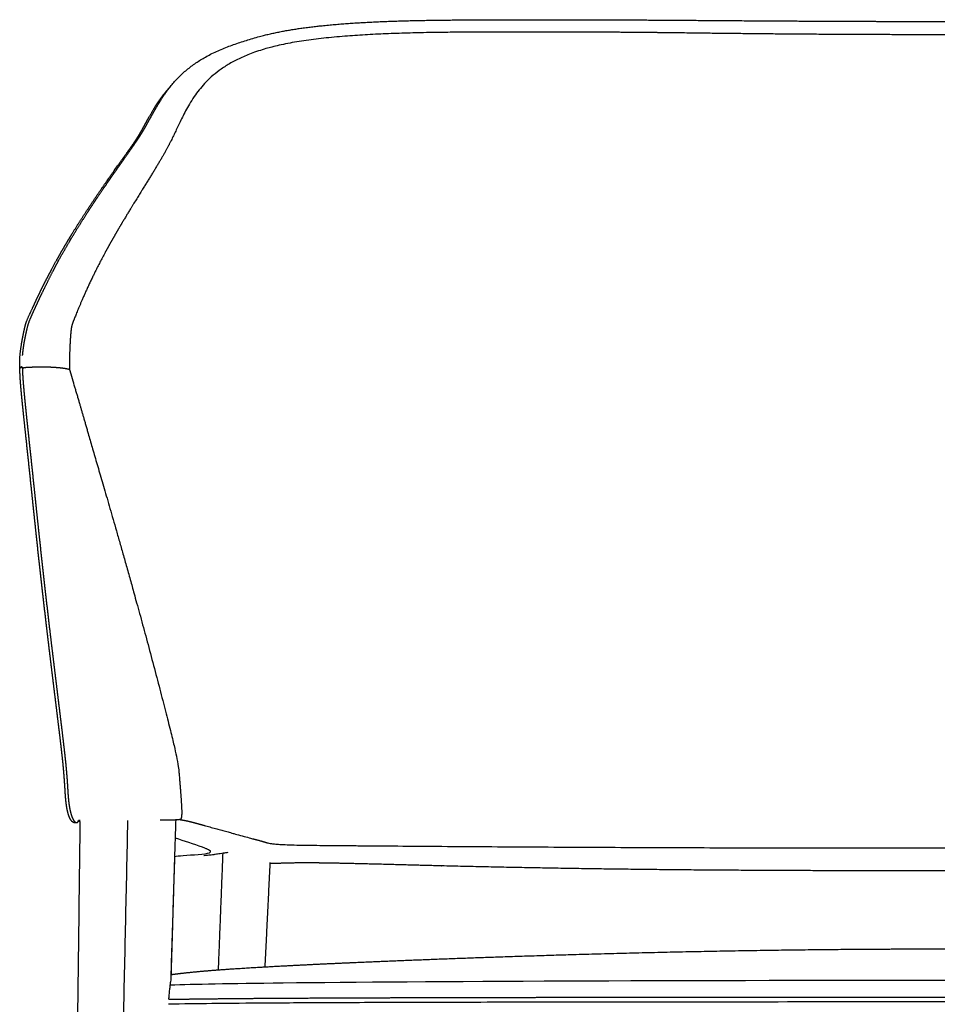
# Model space of a CAD drawing. Header units: millimetres. Extents: x -724 to 778, y 780 to 2678.
# Tile 7 of 8: x 204 to 491, y 2371 to 2678. Entities that reach past the tile are written whole.
import ezdxf

# ---------------------------------------------------------------- set-up
doc = ezdxf.new("R2010")
doc.units = ezdxf.units.MM
doc.header["$MEASUREMENT"] = 0
doc.layers.add('2DVýkres$viditelné$tečné', color=18, linetype='Continuous', true_color=0x000000)
doc.layers.add('2DVýkres$viditelné$čáry', color=18, linetype='Continuous', true_color=0x000000)

msp = doc.modelspace()

# ---------------------------------------------------------------- linework, layer by layer
at = {"layer": '2DVýkres$viditelné$tečné'}
for points, weights, knots in [([(762.28, 2569.2), (762.28, 2570.04), (762.28, 2570.88), (762.27, 2571.78), (762.25, 2572.74), (762.23, 2573.7), (762.2, 2574.66), (762.12, 2576.73), (762.02, 2578.56), (761.92, 2579.86), (761.72, 2582.47), (761.54, 2582.97), (760.99, 2584.4), (759.87, 2587.24), (757.2, 2593.77), (753.88, 2600.38), (747.26, 2613.62), (738.05, 2627.23), (733.05, 2635.92), (731.8, 2638.09), (730.81, 2639.96), (729.75, 2642.17), (728.69, 2644.38), (727.56, 2646.95), (725.84, 2650.13), (722.4, 2656.51), (716.61, 2665.39), (698.99, 2669.89), (681.36, 2674.39), (651.88, 2674.52), (626.6, 2674.54), (613.96, 2674.56), (602.37, 2674.54), (592.38, 2674.48), (582.4, 2674.42), (574.03, 2674.31), (566.23, 2674.21), (535.05, 2673.82), (513.06, 2673.72), (491.08, 2673.72), (469.09, 2673.72), (447.11, 2673.82), (415.92, 2674.21), (408.13, 2674.31), (399.75, 2674.42), (389.77, 2674.48), (379.79, 2674.54), (368.2, 2674.56), (355.55, 2674.54), (330.27, 2674.52), (300.8, 2674.39), (283.17, 2669.89), (265.54, 2665.39), (259.76, 2656.51), (256.32, 2650.13), (254.6, 2646.95), (253.46, 2644.38), (252.4, 2642.17), (251.34, 2639.96), (250.36, 2638.09), (249.11, 2635.92), (244.1, 2627.23), (234.9, 2613.62), (228.27, 2600.38), (224.96, 2593.77), (222.29, 2587.24), (221.17, 2584.4), (220.61, 2582.97), (220.44, 2582.47), (220.24, 2579.86), (220.14, 2578.56), (220.03, 2576.73), (219.96, 2574.65), (219.93, 2573.7), (219.9, 2572.74), (219.89, 2571.77), (219.88, 2570.88), (219.88, 2570.04), (219.87, 2569.2)], [1, 0.997773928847, 1.00265929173, 1.00508531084, 1.00504818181, 1.00504818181, 1.00508531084, 1.00009947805, 1.00009947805, 1.00009947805, 1.00009947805, 1.00009947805, 1.00009947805, 1.00009947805, 1.00009947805, 1.00009947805, 1.00009947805, 1.00009947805, 1.00009947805, 1.00009947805, 1.00009947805, 1.00009947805, 1.00009947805, 1.00009947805, 1.00009947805, 1.00009947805, 1.00009947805, 1.00009947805, 1.00009947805, 1.00009947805, 1.00009947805, 1.00009947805, 1.00009947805, 1.00009947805, 1.00009947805, 1.00009947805, 1.00009947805, 1.00009947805, 1.00009947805, 1.00009947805, 1.00009947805, 1.00009947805, 1.00009947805, 1.00009947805, 1.00009947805, 1.00009947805, 1.00009947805, 1.00009947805, 1.00009947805, 1.00009947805, 1.00009947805, 1.00009947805, 1.00009947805, 1.00009947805, 1.00009947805, 1.00009947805, 1.00009947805, 1.00009947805, 1.00009947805, 1.00009947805, 1.00009947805, 1.00009947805, 1.00009947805, 1.00009947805, 1.00009947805, 1.00009947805, 1.00009947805, 1.00009947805, 1.00009947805, 1.00009947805, 1.00009947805, 1.00009947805, 1.00511200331, 1.00507684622, 1.00507684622, 1.00511200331, 1.00267875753, 0.997775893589, 0.99999090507], [-1416.720918, -1416.720918, -1416.720918, -1416.720918, -1407.866412, -1407.866412, -1407.866412, -1404.985635, -1404.985635, -1404.985635, -1387.276623, -1387.276623, -1387.276623, -1351.8586, -1351.8586, -1351.8586, -1281.022554, -1281.022554, -1281.022554, -1139.350463, -1139.350463, -1139.350463, -1103.93244, -1103.93244, -1103.93244, -1068.514417, -1068.514417, -1068.514417, -997.678371, -997.678371, -997.678371, -926.842325, -926.842325, -926.842325, -891.424302, -891.424302, -891.424302, -856.006279, -856.006279, -856.006279, -714.334187, -714.334187, -714.334187, -572.662095, -572.662095, -572.662095, -537.244073, -537.244073, -537.244073, -501.82605, -501.82605, -501.82605, -430.990004, -430.990004, -430.990004, -360.153958, -360.153958, -360.153958, -324.735935, -324.735935, -324.735935, -289.317912, -289.317912, -289.317912, -147.64582, -147.64582, -147.64582, -76.809774, -76.809774, -76.809774, -41.391751, -41.391751, -41.391751, -23.68274, -23.68274, -23.68274, -20.801901, -20.801901, -20.801901, -11.947395, -11.947395, -11.947395, -11.947395]), ([(205.2, 2569.43), (205.28, 2569.61), (205.44, 2569.66), (205.66, 2569.71), (205.88, 2569.75), (206.16, 2569.79), (206.5, 2569.83), (207.17, 2569.89), (207.98, 2569.9), (208.69, 2569.91), (210.1, 2569.94), (211.14, 2569.99), (212.38, 2569.97), (213.62, 2569.95), (215.06, 2569.85), (216.3, 2569.75), (216.9, 2569.71), (217.49, 2569.64), (218.09, 2569.55), (218.69, 2569.47), (219.29, 2569.35), (219.87, 2569.2)], [0.999960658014, 0.999120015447, 1.00324106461, 1.00523295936, 1.00725348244, 1.00708320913, 1.00472213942, 1, 1, 1, 1, 1, 1, 1, 1, 1.01173962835, 1.01132890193, 1.01132890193, 1.01173962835, 1.00815497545, 0.999852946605, 0.996641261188], [-23.863994, -23.863994, -23.863994, -23.863994, -22.392324, -22.392324, -22.392324, -20.899502, -20.899502, -20.899502, -17.913859, -17.913859, -17.913859, -11.942573, -11.942573, -11.942573, -5.971286, -5.971286, -5.971286, -4.165199, -4.165199, -4.165199, -1.179556, -1.179556, -1.179556, -1.179556]), ([(205.2, 2569.8), (205.2, 2568.64), (205.26, 2567.43), (205.34, 2566.21), (205.38, 2565.6), (205.43, 2564.99), (205.48, 2564.37), (205.53, 2563.76), (205.59, 2563.15), (205.64, 2562.53), (205.75, 2561.29), (205.87, 2560.05), (206, 2558.81), (206.14, 2557.44), (206.28, 2556.07), (206.42, 2554.7), (206.68, 2552.24), (206.94, 2549.79), (207.21, 2547.34), (207.73, 2542.43), (208.25, 2537.53), (208.77, 2532.62), (209.03, 2530.17), (209.28, 2527.71), (209.54, 2525.26), (209.8, 2522.81), (210.06, 2520.35), (210.32, 2517.9), (210.84, 2512.98), (211.38, 2508.06), (211.93, 2503.14), (212.48, 2498.23), (213.05, 2493.32), (213.63, 2488.41), (213.92, 2485.96), (214.21, 2483.52), (214.51, 2481.07), (214.81, 2478.6), (215.11, 2476.14), (215.41, 2473.67), (215.71, 2471.21), (216.01, 2468.74), (216.31, 2466.28), (216.62, 2463.81), (216.92, 2461.35), (217.22, 2458.88), (217.52, 2456.42), (217.82, 2453.95), (218.1, 2451.48), (218.31, 2449.76), (218.5, 2448.04), (218.68, 2446.31), (218.79, 2445.24), (218.88, 2444.18), (218.97, 2443.12), (219.04, 2442.33), (219.1, 2441.54), (219.16, 2440.75), (219.2, 2440.13), (219.24, 2439.51), (219.28, 2438.89), (219.33, 2438.12), (219.37, 2437.35), (219.42, 2436.56), (219.47, 2435.91), (219.52, 2435.26), (219.58, 2434.62), (219.65, 2433.96), (219.73, 2433.31), (219.84, 2432.67), (219.94, 2432.03), (220.07, 2431.39), (220.23, 2430.76), (220.39, 2430.15), (220.57, 2429.57), (220.79, 2429.06), (221, 2428.57), (221.25, 2428.14), (221.5, 2427.87), (221.78, 2427.58), (222.07, 2427.49), (222.31, 2427.56)], [1, 1, 1, 1, 0.999979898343, 0.999979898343, 1, 0.999994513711, 0.999994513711, 1, 0.99999308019, 0.99999308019, 1, 0.999997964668, 0.999997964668, 1, 0.999999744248, 0.999999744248, 1, 0.999999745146, 0.999999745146, 1, 0.999999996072, 0.999999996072, 1, 0.999999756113, 0.999999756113, 1, 0.999997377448, 0.999997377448, 1, 0.999997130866, 0.999997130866, 1, 0.999999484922, 0.999999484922, 1, 0.999999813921, 0.999999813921, 1, 0.999999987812, 0.999999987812, 1, 0.99999991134, 0.99999991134, 1, 0.99999819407, 0.99999819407, 1, 1, 1, 1, 0.999975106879, 0.999975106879, 1, 0.999986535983, 0.999986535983, 1, 0.999993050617, 0.999993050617, 1, 1, 1, 1, 0.999908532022, 0.999908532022, 1, 0.999693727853, 0.999693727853, 1, 0.999337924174, 0.999337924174, 1, 1, 1, 1, 1, 1, 1, 1, 1, 1], [0, 0, 0, 0, 3.720795, 3.720795, 3.720795, 5.56614, 5.56614, 5.56614, 7.41323, 7.41323, 7.41323, 11.149819, 11.149819, 11.149819, 15.288403, 15.288403, 15.288403, 22.69082, 22.69082, 22.69082, 37.489788, 37.489788, 37.489788, 44.888653, 44.888653, 44.888653, 52.295795, 52.295795, 52.295795, 67.139251, 67.139251, 67.139251, 81.963614, 81.963614, 81.963614, 89.359019, 89.359019, 89.359019, 96.808807, 96.808807, 96.808807, 104.259885, 104.259885, 104.259885, 111.712706, 111.712706, 111.712706, 119.162428, 119.162428, 119.162428, 124.381253, 124.381253, 124.381253, 127.586148, 127.586148, 127.586148, 129.963463, 129.963463, 129.963463, 131.818347, 131.818347, 131.818347, 134.174431, 134.174431, 134.174431, 136.120502, 136.120502, 136.120502, 138.085795, 138.085795, 138.085795, 140.035268, 140.035268, 140.035268, 141.827404, 141.827404, 141.827404, 143.575587, 143.575587, 143.575587, 145.47986, 145.47986, 145.47986, 145.47986]), ([(219.87, 2569.2), (220.16, 2568.28), (220.47, 2567.22), (220.91, 2565.72), (221.48, 2563.77), (222.05, 2561.81), (222.63, 2559.85), (224.08, 2554.89), (226.32, 2547.11), (229.69, 2535.53), (233.06, 2523.95), (237.58, 2508.58), (243.7, 2485.9), (246.76, 2474.56), (250.22, 2461.39), (252.03, 2453.9), (253.84, 2446.41), (253.99, 2444.59), (254.13, 2442.95), (254.68, 2436.42), (254.94, 2432.9), (254.97, 2431.07), (254.98, 2430.18), (254.94, 2429.56), (254.86, 2429.17), (254.78, 2428.78), (254.65, 2428.62), (254.48, 2428.5)], [1, 1.00060377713, 1.00917488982, 1.01308434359, 1.01308429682, 1.01308429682, 1.01308434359, 1.00223244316, 1.00223244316, 1.00223244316, 1.00223244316, 1.00223244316, 1.00223244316, 1.00223244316, 1.00223244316, 1.00223244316, 1.00223244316, 1.00223244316, 1.00223244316, 1.00223244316, 1.00223244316, 1.02405880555, 1.03497198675, 1.03690199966, 1.02984884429, 1.02279568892, 1.00675936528, 1.00223244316], [0, 0, 0, 0, 18.23799, 18.23799, 18.23799, 24.35996, 24.35996, 24.35996, 60.835939, 60.835939, 60.835939, 97.311919, 97.311919, 97.311919, 115.549909, 115.549909, 115.549909, 133.787898, 133.787898, 133.787898, 206.739858, 206.739858, 206.739858, 243.215837, 243.215837, 243.215837, 279.691817, 279.691817, 279.691817, 279.691817]), ([(223.26, 2428.22), (223.12, 2428.22), (222.99, 2428.22), (222.87, 2428.22), (222.81, 2428.22), (222.74, 2428.22), (222.68, 2428.22)], [1.00692084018, 1.00664235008, 1.00612665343, 1.00537375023, 1.00494993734, 1.00445096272, 1.00392600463], [37.74717, 37.74717, 37.74717, 37.74717, 38.535228, 38.535228, 38.535228, 38.97883, 38.97883, 38.97883, 38.97883]), ([(254.48, 2428.5), (254.04, 2428.44), (253.5, 2428.4), (252.83, 2428.36), (252.16, 2428.33), (251.35, 2428.31), (250.36, 2428.29), (249.66, 2428.28), (248.96, 2428.27), (248.26, 2428.27)], [1, 0.999927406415, 1.00954348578, 1.01398726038, 1.01843103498, 1.01770250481, 1.01180166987, 1.01179502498, 1.01179502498, 1.01180166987], [0, 0, 0, 0, 5.13803, 5.13803, 5.13803, 10.276061, 10.276061, 10.276061, 12.373203, 12.373203, 12.373203, 12.373203]), ([(254.48, 2428.5), (254.61, 2428.47), (254.73, 2428.45), (254.86, 2428.43), (255.01, 2428.41), (255.15, 2428.38), (255.3, 2428.35), (255.63, 2428.3), (255.93, 2428.24), (256.17, 2428.2), (256.64, 2428.11), (256.84, 2428.08), (257.27, 2427.97), (258.14, 2427.75), (259.93, 2427.25), (262.11, 2426.65), (267.15, 2425.25), (272.21, 2423.87), (277.26, 2422.5), (278.5, 2422.17), (279.68, 2421.85), (280.35, 2421.66), (281.03, 2421.47), (281.19, 2421.41), (281.48, 2421.32), (282.05, 2421.13), (283.1, 2420.84), (287.25, 2420.67), (291.39, 2420.49), (298.63, 2420.44), (304.73, 2420.39), (307.77, 2420.37), (310.53, 2420.34), (317.9, 2420.29), (328.34, 2420.2), (338.77, 2420.13), (349.2, 2420.06), (396.95, 2419.74), (444.02, 2419.63), (491.08, 2419.63), (538.14, 2419.63), (585.2, 2419.74), (632.96, 2420.06), (643.39, 2420.13), (653.82, 2420.2), (664.25, 2420.29), (671.62, 2420.34), (674.38, 2420.37), (677.43, 2420.39), (683.52, 2420.44), (690.76, 2420.49), (694.91, 2420.67), (699.05, 2420.84), (700.1, 2421.13), (700.68, 2421.32), (700.96, 2421.41), (701.13, 2421.47), (701.8, 2421.66), (702.48, 2421.85), (703.66, 2422.17), (704.9, 2422.5), (709.95, 2423.87), (715, 2425.25), (720.05, 2426.65), (722.22, 2427.25), (724.02, 2427.75), (724.88, 2427.97), (725.32, 2428.08), (725.52, 2428.11), (725.99, 2428.2), (726.22, 2428.24), (726.53, 2428.3), (726.85, 2428.35), (727, 2428.38), (727.15, 2428.41), (727.29, 2428.43), (727.42, 2428.45), (727.55, 2428.47), (727.68, 2428.5)], [1, 0.999748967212, 0.999748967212, 1, 0.999992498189, 0.999992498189, 1, 0.995409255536, 0.995409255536, 0.995409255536, 0.995409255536, 0.995409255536, 0.995409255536, 0.995409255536, 0.995409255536, 0.995409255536, 0.995407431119, 0.995407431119, 0.995409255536, 0.995409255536, 0.995409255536, 0.995409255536, 0.995409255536, 0.995409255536, 0.995409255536, 0.995409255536, 0.995409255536, 0.995409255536, 0.995409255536, 0.995409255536, 0.995409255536, 0.995409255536, 0.995409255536, 0.995409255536, 0.995409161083, 0.995409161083, 0.995409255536, 0.995409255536, 0.995409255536, 0.995409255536, 0.995409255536, 0.995409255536, 0.995409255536, 0.995409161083, 0.995409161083, 0.995409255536, 0.995409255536, 0.995409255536, 0.995409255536, 0.995409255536, 0.995409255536, 0.995409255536, 0.995409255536, 0.995409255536, 0.995409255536, 0.995409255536, 0.995409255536, 0.995409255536, 0.995409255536, 0.995409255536, 0.995409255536, 0.995407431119, 0.995407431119, 0.995409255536, 0.995409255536, 0.995409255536, 0.995409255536, 0.995409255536, 0.995409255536, 0.995409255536, 0.995409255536, 0.995409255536, 1.00004535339, 1.00003445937, 1.00003445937, 1.00004535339, 0.999797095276, 0.999797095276, 1.00004535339], [0, 0, 0, 0, 0.389928, 0.389928, 0.389928, 0.835749, 0.835749, 0.835749, 18.54476, 18.54476, 18.54476, 53.962783, 53.962783, 53.962783, 124.798829, 124.798829, 124.798829, 140.507541, 140.507541, 140.507541, 175.925564, 175.925564, 175.925564, 211.343587, 211.343587, 211.343587, 282.179633, 282.179633, 282.179633, 353.015679, 353.015679, 353.015679, 388.433702, 388.433702, 388.433702, 419.727522, 419.727522, 419.727522, 561.399613, 561.399613, 561.399613, 703.071705, 703.071705, 703.071705, 734.365525, 734.365525, 734.365525, 769.783548, 769.783548, 769.783548, 840.619594, 840.619594, 840.619594, 911.45564, 911.45564, 911.45564, 946.873663, 946.873663, 946.873663, 982.291686, 982.291686, 982.291686, 998.000398, 998.000398, 998.000398, 1068.836444, 1068.836444, 1068.836444, 1104.254467, 1104.254467, 1104.254467, 1121.963478, 1121.963478, 1121.963478, 1122.409099, 1122.409099, 1122.409099, 1122.799729, 1122.799729, 1122.799729, 1122.799729])]:
    msp.add_rational_spline(points, weights, degree=3, knots=knots, dxfattribs=at)
for points in [[(227.11, 1919.77), (232.63, 2174), (238.16, 2428.24)], [(266.46, 2381.56), (267.17, 2399.75), (267.89, 2417.95)]]:
    msp.add_open_spline(points, degree=2, dxfattribs=at)
for points, knots in [([(252.73, 2417), (253.4, 2417.11), (254.3, 2417.21), (255.41, 2417.29), (258.24, 2417.52), (262.47, 2417.67), (263.64, 2418.15), (264.03, 2418.3), (264.08, 2418.49), (263.93, 2418.7)], [-380.310218, -380.310218, -380.310218, -380.310218, -365.89909, -365.89909, -365.89909, -329.309181, -329.309181, -329.309181, -317.407253, -317.407253, -317.407253, -317.407253]), ([(731.33, 2370.82), (729.1, 2370.86), (724.47, 2370.92), (714.29, 2371.04), (699.75, 2371.16), (679.09, 2371.27), (641.44, 2371.4), (578.12, 2371.5), (492.12, 2371.53), (415.63, 2371.5), (360.84, 2371.43), (328.62, 2371.36), (302.94, 2371.27), (282.18, 2371.16), (265.53, 2371.02), (255.35, 2370.89), (250.82, 2370.82)], [0, 0, 0, 0, 6.69209, 13.899085, 30.543086, 50.311112, 75.882059, 143.488101, 240.25663, 333.894223, 372.94616, 404.631725, 430.573293, 449.970182, 466.932028, 480.512971, 480.512971, 480.512971, 480.512971])]:
    msp.add_open_spline(points, degree=3, knots=knots, dxfattribs=at)
at = {"layer": '2DVýkres$viditelné$čáry'}
for points, weights, degree, knots in [([(205.25, 2573.47), (205.32, 2574.4), (205.43, 2575.33), (205.57, 2576.26), (205.72, 2577.28), (205.89, 2578.19), (206.21, 2579.77), (206.35, 2580.41), (206.5, 2581.09), (206.56, 2581.37), (206.68, 2581.87), (206.89, 2582.75), (207.14, 2583.65), (207.55, 2584.75), (207.88, 2585.46), (208.06, 2585.87), (208.71, 2587.31), (209.33, 2588.68), (210.58, 2591.38), (211.25, 2592.79), (213.34, 2597.11), (214.73, 2599.85), (216.11, 2602.42), (216.36, 2602.89), (216.62, 2603.37), (216.88, 2603.84), (217.55, 2605.05), (218.93, 2607.48), (221.96, 2612.57), (226.13, 2619.17), (230.68, 2625.92), (233.96, 2630.63), (236.25, 2633.9), (237.87, 2636.19), (239.05, 2637.87), (239.36, 2638.31), (240.92, 2640.54), (242.1, 2642.26), (243.27, 2644.27), (243.7, 2645), (244.1, 2645.74), (244.82, 2647.04), (245.17, 2647.67), (246.19, 2649.52), (246.89, 2650.74), (247.67, 2652.04), (247.81, 2652.28), (247.96, 2652.52), (248.32, 2653.1), (248.56, 2653.49), (249.27, 2654.59), (249.72, 2655.24), (250.19, 2655.9), (250.79, 2656.73), (252.03, 2658.33), (254.06, 2660.53), (256.25, 2662.55), (258.65, 2664.42), (261.25, 2666.13), (264.06, 2667.68), (266.53, 2668.84), (268.62, 2669.7), (269.7, 2670.1), (270.25, 2670.3), (270.5, 2670.4), (271, 2670.57), (272.08, 2670.95), (273.5, 2671.43), (275.27, 2671.99), (276.45, 2672.36), (277.04, 2672.53), (278.01, 2672.82), (278.99, 2673.09), (279.97, 2673.35), (280.88, 2673.59), (282.75, 2674.04), (285.69, 2674.66), (288.84, 2675.23), (293.46, 2675.94), (299.71, 2676.68), (307.86, 2677.35), (316.75, 2677.83), (326.85, 2678.16), (338.76, 2678.34), (347.48, 2678.37), (352.31, 2678.39), (363.32, 2678.41), (375.13, 2678.43), (386.59, 2678.39), (391.38, 2678.38), (396.09, 2678.35), (405.26, 2678.29), (409.41, 2678.26), (413.75, 2678.23), (425.85, 2678.14), (437.76, 2678.06), (456.13, 2677.96), (462.18, 2677.93), (476.1, 2677.89), (483.36, 2677.87), (491.08, 2677.87), (498.79, 2677.87), (506.05, 2677.89), (519.98, 2677.93), (526.02, 2677.96), (544.4, 2678.06), (556.3, 2678.14), (568.4, 2678.23), (572.75, 2678.26), (576.9, 2678.29), (586.07, 2678.35), (590.78, 2678.38), (595.56, 2678.39), (607.03, 2678.43), (618.84, 2678.41), (629.84, 2678.39), (634.67, 2678.37), (643.39, 2678.34), (655.3, 2678.16), (665.4, 2677.83), (674.29, 2677.35), (682.44, 2676.68), (688.69, 2675.94), (693.31, 2675.23), (696.46, 2674.66), (699.4, 2674.04), (701.27, 2673.59), (702.18, 2673.35), (703.17, 2673.09), (704.14, 2672.82), (705.12, 2672.53), (705.4, 2672.45), (705.98, 2672.27), (707.17, 2671.9), (708.65, 2671.43), (710.33, 2670.87), (711.41, 2670.49), (711.9, 2670.3), (712.46, 2670.1), (713.54, 2669.7), (715.63, 2668.84), (718.1, 2667.68), (720.9, 2666.13), (723.51, 2664.42), (725.9, 2662.55), (728.1, 2660.53), (730.12, 2658.33), (731.36, 2656.73), (731.96, 2655.9), (732.44, 2655.24), (732.88, 2654.59), (733.59, 2653.49), (733.84, 2653.1), (734.19, 2652.52), (734.34, 2652.28), (734.49, 2652.04), (735.26, 2650.74), (735.96, 2649.52), (736.99, 2647.67), (737.33, 2647.04), (738.05, 2645.74), (738.46, 2645), (738.89, 2644.27), (740.06, 2642.26), (741.23, 2640.54), (742.8, 2638.31), (743.1, 2637.87), (744.28, 2636.19), (745.9, 2633.9), (748.2, 2630.63), (751.47, 2625.92), (756.02, 2619.17), (760.94, 2611.4), (763.93, 2606.28), (765.27, 2603.84), (765.53, 2603.37), (765.79, 2602.89), (766.05, 2602.42), (767.43, 2599.85), (768.82, 2597.11), (770.91, 2592.79), (771.57, 2591.38), (772.82, 2588.68), (773.44, 2587.31), (774.09, 2585.87), (774.21, 2585.62), (774.39, 2585.21), (774.7, 2584.49), (775.01, 2583.65), (775.34, 2582.47), (775.54, 2581.59), (775.66, 2581.09), (775.81, 2580.41), (775.95, 2579.76), (776.26, 2578.18), (776.43, 2577.27), (776.59, 2576.24), (776.73, 2575.32), (776.83, 2574.39), (776.91, 2573.47)], [1, 0.999556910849, 0.999556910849, 1, 1, 1, 1, 1, 1, 1, 1, 1, 1, 1, 1, 1, 1, 1, 1, 1, 1, 1, 1, 0.999992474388, 0.999992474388, 1, 1, 1, 1, 1, 1, 1, 1, 1, 1, 1, 1, 1, 1, 1, 1, 1, 1, 1, 1, 1, 1, 1, 1, 1, 1, 1, 1, 1, 1, 1, 1, 1, 1, 1, 1, 1, 1, 1, 1, 1, 1, 1, 1, 1, 1, 0.999900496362, 0.999900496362, 1, 1, 1, 1, 1, 1, 1, 1, 1, 1, 1, 1, 1, 1, 1, 1, 1, 1, 1, 1, 1, 1, 1, 1, 1, 1, 1, 1, 1, 1, 1, 1, 1, 1, 1, 1, 1, 1, 1, 1, 1, 1, 1, 1, 1, 1, 1, 1, 1, 1, 1, 1, 1, 1, 1, 0.999900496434, 0.999900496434, 1, 1, 1, 1, 1, 1, 1, 1, 1, 1, 1, 1, 1, 1, 1, 1, 1, 1, 1, 1, 1, 1, 1, 1, 1, 1, 1, 1, 1, 1, 1, 1, 1, 1, 1, 1, 1, 1, 1, 1, 1, 1, 1, 1, 1, 0.999992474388, 0.999992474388, 1, 1, 1, 1, 1, 1, 1, 1, 1, 1, 1, 1, 1, 1, 1, 1, 1, 1, 1, 1, 0.999565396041, 0.999565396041, 1], 3, [0, 0, 0, 0, 2.803275, 2.803275, 2.803275, 10.478025, 10.478025, 17.354032, 17.354032, 17.354032, 18.220329, 18.907217, 20.062354, 21.037845, 22.403141, 22.403141, 22.403141, 39.304437, 39.304437, 57.711063, 57.711063, 95.588521, 95.588521, 95.588521, 97.205021, 97.205021, 97.205021, 101.368905, 105.564454, 114.993152, 124.79331, 129.964687, 132.207165, 136.789362, 138.37554, 138.37554, 138.37554, 168.57765, 168.57765, 168.57765, 182.482645, 182.482645, 193.030494, 193.030494, 210.324413, 210.324413, 210.324413, 215.006805, 215.006805, 221.490528, 221.490528, 230.743465, 230.743465, 230.743465, 233.820918, 236.805508, 239.717504, 242.756501, 245.903544, 249.058404, 252.378994, 254.073752, 255.839129, 255.839129, 255.839129, 256.636606, 257.425126, 259.265626, 261.15867, 262.984233, 262.984233, 262.984233, 266.02906, 266.02906, 266.02906, 268.848154, 271.812771, 275.03283, 278.448286, 285.838151, 293.90925, 302.972568, 312.552884, 324.222389, 338.710575, 338.710575, 338.710575, 374.677073, 374.677073, 374.677073, 389.268728, 389.268728, 402.289458, 402.289458, 402.289458, 438.627341, 438.627341, 456.986173, 456.986173, 479.811418, 479.811418, 479.811418, 502.636663, 502.636663, 520.995496, 520.995496, 557.333379, 557.333379, 557.333379, 570.354108, 570.354108, 584.945763, 584.945763, 584.945763, 620.912261, 620.912261, 620.912261, 635.400447, 647.069953, 656.650268, 665.713587, 673.784685, 681.17455, 684.590006, 687.810065, 690.774683, 693.593776, 693.593776, 693.593776, 696.638604, 696.638604, 696.638604, 697.530981, 698.464166, 700.35721, 702.19771, 703.783707, 703.783707, 703.783707, 705.549085, 707.243842, 710.564432, 713.719293, 716.866336, 719.905332, 722.817328, 725.801918, 728.879371, 728.879371, 728.879371, 738.132072, 738.132072, 744.615905, 744.615905, 749.298424, 749.298424, 749.298424, 766.592061, 766.592061, 777.139952, 777.139952, 791.045186, 791.045186, 791.045186, 821.247296, 821.247296, 821.247296, 822.833474, 827.415671, 829.658149, 834.829545, 844.629684, 854.058382, 862.417816, 862.417816, 862.417816, 864.034315, 864.034315, 864.034315, 901.911182, 901.911182, 920.318065, 920.318065, 937.219695, 937.219695, 937.219695, 938.040546, 938.584991, 939.560482, 940.715619, 942.268804, 942.268804, 942.268804, 949.147171, 949.147171, 956.824777, 956.824777, 956.824777, 959.615623, 959.615623, 959.615623, 959.615623]), ([(204.4, 2569.42), (204.3, 2570.92), (204.34, 2572.15), (204.42, 2573.25), (204.47, 2573.77), (204.52, 2574.3), (204.58, 2574.83), (204.65, 2575.32), (204.71, 2575.81), (204.79, 2576.3), (204.92, 2577.17), (205.07, 2578.04), (205.24, 2578.9), (205.32, 2579.34), (205.41, 2579.77), (205.5, 2580.21), (205.6, 2580.68), (205.7, 2581.16), (205.8, 2581.63), (206, 2582.51), (206.21, 2583.34), (206.47, 2584.08), (206.58, 2584.42), (206.71, 2584.74), (206.85, 2585.07), (206.96, 2585.3), (207.06, 2585.53), (207.17, 2585.76), (207.39, 2586.22), (207.61, 2586.68), (207.82, 2587.14), (208.07, 2587.7), (208.33, 2588.25), (208.58, 2588.8), (208.83, 2589.35), (209.09, 2589.89), (209.35, 2590.43), (210.38, 2592.62), (211.44, 2594.8), (212.54, 2596.96), (213.63, 2599.11), (214.76, 2601.25), (215.93, 2603.36), (218.28, 2607.59), (220.78, 2611.71), (223.37, 2615.76), (225.96, 2619.81), (228.65, 2623.79), (231.39, 2627.74), (232.76, 2629.7), (234.14, 2631.65), (235.53, 2633.59), (236.22, 2634.57), (236.92, 2635.54), (237.62, 2636.51), (238.24, 2637.37), (238.87, 2638.22), (239.46, 2639.07), (240.25, 2640.2), (241, 2641.32), (241.65, 2642.4), (242.21, 2643.33), (242.71, 2644.24), (243.21, 2645.16), (243.71, 2646.06), (244.2, 2646.97), (244.71, 2647.87), (245.22, 2648.79), (245.75, 2649.69), (246.29, 2650.58), (247.71, 2652.91), (249.31, 2655.25), (251.44, 2657.54)], [1, 1, 1, 1, 0.999826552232, 0.999826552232, 1, 0.999926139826, 0.999926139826, 1, 0.999887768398, 0.999887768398, 1, 0.999986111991, 0.999986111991, 1, 0.999965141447, 0.999965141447, 1, 1, 1, 1, 0.999456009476, 0.999456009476, 1, 0.999934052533, 0.999934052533, 1, 0.999997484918, 0.999997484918, 1, 0.999999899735, 0.999999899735, 1, 0.999992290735, 0.999992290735, 1, 1, 1, 1, 0.99988647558, 0.99988647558, 1, 1, 1, 1, 1, 1, 1, 0.999987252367, 0.999987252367, 1, 0.999997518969, 0.999997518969, 1, 1, 1, 1, 1, 1, 1, 1, 1, 1, 1, 1, 1, 0.999900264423, 0.999900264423, 1, 1, 1, 1], 3, [0.07375, 0.07375, 0.07375, 0.07375, 7.460866, 7.460866, 7.460866, 9.049138, 9.049138, 9.049138, 10.539264, 10.539264, 10.539264, 13.17815, 13.17815, 13.17815, 14.511248, 14.511248, 14.511248, 15.967346, 15.967346, 15.967346, 23.709584, 23.709584, 23.709584, 24.763876, 24.763876, 24.763876, 25.533667, 25.533667, 25.533667, 27.057326, 27.057326, 27.057326, 28.884673, 28.884673, 28.884673, 30.676409, 30.676409, 30.676409, 60.236187, 60.236187, 60.236187, 67.479597, 67.479597, 67.479597, 126.889657, 126.889657, 126.889657, 186.295757, 186.295757, 186.295757, 193.467173, 193.467173, 193.467173, 197.058424, 197.058424, 197.058424, 210.095528, 210.095528, 210.095528, 227.61155, 227.61155, 227.61155, 242.526733, 242.526733, 242.526733, 257.306275, 257.306275, 257.306275, 260.444558, 260.444558, 260.444558, 298.495983, 298.495983, 298.495983, 298.495983]), ([(204.4, 2569.46), (204.45, 2569.96), (205.07, 2570.05), (205.12, 2570.06), (205.16, 2570.06)], [0.922238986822, 0.753259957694, 1, 0.998970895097, 1], 2, [-4.828531, -4.828531, -4.828531, -3.769911, -3.769911, -3.679122, -3.679122, -3.679122]), ([(222.15, 2427.49), (221.9, 2427.41), (221.64, 2427.42), (221.39, 2427.5), (221.11, 2427.58), (220.87, 2427.75), (220.66, 2427.96), (220.5, 2428.13), (220.37, 2428.32), (220.12, 2428.74), (220.01, 2428.96), (219.9, 2429.21), (219.77, 2429.53), (219.66, 2429.85), (219.56, 2430.18), (219.49, 2430.39), (219.43, 2430.61), (219.38, 2430.82), (219.23, 2431.42), (219.1, 2432.03), (219.01, 2432.64), (218.91, 2433.26), (218.83, 2433.89), (218.77, 2434.52), (218.71, 2435.15), (218.65, 2435.78), (218.61, 2436.42), (218.56, 2437.2), (218.52, 2437.98), (218.47, 2438.76), (218.43, 2439.38), (218.39, 2440), (218.34, 2440.63), (218.29, 2441.42), (218.23, 2442.21), (218.16, 2443), (218.07, 2444.06), (217.97, 2445.11), (217.87, 2446.17), (217.69, 2447.89), (217.5, 2449.61), (217.3, 2451.33), (217.01, 2453.79), (216.71, 2456.26), (216.41, 2458.72), (216.11, 2461.19), (215.81, 2463.65), (215.51, 2466.11), (215.2, 2468.58), (214.9, 2471.04), (214.6, 2473.51), (214.3, 2475.97), (214, 2478.44), (213.7, 2480.9), (213.4, 2483.35), (213.11, 2485.79), (212.82, 2488.24), (212.24, 2493.14), (211.68, 2498.05), (211.13, 2502.96), (210.57, 2507.87), (210.04, 2512.78), (209.51, 2517.7), (209.25, 2520.16), (208.99, 2522.61), (208.73, 2525.06), (208.48, 2527.52), (208.22, 2529.97), (207.96, 2532.42), (207.45, 2537.33), (206.93, 2542.23), (206.4, 2547.14), (206.14, 2549.59), (205.88, 2552.04), (205.62, 2554.49), (205.47, 2555.86), (205.33, 2557.23), (205.2, 2558.59), (205.07, 2559.83), (204.95, 2561.06), (204.84, 2562.29), (204.78, 2562.9), (204.73, 2563.51), (204.68, 2564.12), (204.63, 2564.72), (204.58, 2565.32), (204.54, 2565.93), (204.46, 2567.12), (204.41, 2568.28), (204.4, 2569.39)], [1, 0.972032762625, 0.972032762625, 1, 1, 1, 1, 1, 1, 1, 1, 1, 0.999047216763, 0.999047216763, 1, 0.99982901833, 0.99982901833, 1, 0.999333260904, 0.999333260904, 1, 0.999700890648, 0.999700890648, 1, 0.999914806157, 0.999914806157, 1, 1, 1, 1, 0.999993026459, 0.999993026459, 1, 0.999987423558, 0.999987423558, 1, 0.999975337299, 0.999975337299, 1, 1, 1, 1, 0.999998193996, 0.999998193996, 1, 0.9999999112, 0.9999999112, 1, 0.999999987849, 0.999999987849, 1, 0.999999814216, 0.999999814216, 1, 0.999999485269, 0.999999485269, 1, 0.999997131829, 0.999997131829, 1, 0.999997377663, 0.999997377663, 1, 0.999999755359, 0.999999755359, 1, 0.999999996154, 0.999999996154, 1, 0.999999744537, 0.999999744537, 1, 0.999999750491, 0.999999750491, 1, 0.999998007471, 0.999998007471, 1, 0.999993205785, 0.999993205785, 1, 0.999994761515, 0.999994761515, 1, 0.999980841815, 0.999980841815, 1, 1, 1, 1], 3, [0, 0, 0, 0, 0.767098, 0.767098, 0.767098, 2.053083, 2.053083, 2.053083, 3.043735, 3.043735, 4.007824, 4.007824, 4.007824, 5.040962, 5.040962, 5.040962, 5.706776, 5.706776, 5.706776, 7.559075, 7.559075, 7.559075, 9.453314, 9.453314, 9.453314, 11.364431, 11.364431, 11.364431, 13.724977, 13.724977, 13.724977, 15.593226, 15.593226, 15.593226, 17.97278, 17.97278, 17.97278, 21.154752, 21.154752, 21.154752, 26.361544, 26.361544, 26.361544, 33.809079, 33.809079, 33.809079, 41.25841, 41.25841, 41.25841, 48.706867, 48.706867, 48.706867, 56.153372, 56.153372, 56.153372, 63.544451, 63.544451, 63.544451, 78.359006, 78.359006, 78.359006, 93.192462, 93.192462, 93.192462, 100.595973, 100.595973, 100.595973, 107.994166, 107.994166, 107.994166, 122.791175, 122.791175, 122.791175, 130.186987, 130.186987, 130.186987, 134.313322, 134.313322, 134.313322, 138.02779, 138.02779, 138.02779, 139.858014, 139.858014, 139.858014, 141.674026, 141.674026, 141.674026, 145.415971, 145.415971, 145.415971, 145.415971]), ([(699.63, 2414.75), (699.34, 2414.75), (699.04, 2414.76), (698.74, 2414.76), (698.35, 2414.77), (696.63, 2414.82), (693.93, 2414.9), (690.52, 2414.96), (687.07, 2414.97), (684.6, 2414.94), (683.23, 2414.93), (682.56, 2414.92), (681.01, 2414.89), (677.29, 2414.82), (672.24, 2414.71), (661.49, 2414.44), (652.9, 2414.2), (646.33, 2414.04), (620.01, 2413.38), (593.69, 2412.97), (541.22, 2412.53), (516.47, 2412.49), (491.08, 2412.49), (465.68, 2412.49), (440.93, 2412.53), (388.47, 2412.97), (362.15, 2413.38), (335.83, 2414.04), (333.85, 2414.09), (327.27, 2414.26), (318.69, 2414.49), (309.91, 2414.71), (304.19, 2414.84), (300.47, 2414.9), (298.92, 2414.93), (298.25, 2414.93), (296.88, 2414.95), (294.41, 2414.96), (291.63, 2414.96), (287.83, 2414.9), (285.13, 2414.8), (283.41, 2414.76), (283.12, 2414.76), (282.82, 2414.75), (282.52, 2414.75)], [1, 0.999998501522, 0.999998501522, 1, 1, 1, 1, 1, 1, 1, 1, 1, 1, 1, 1, 1, 1, 1, 1, 1, 1, 1, 1, 1, 1, 1, 1, 1, 1, 1, 1, 1, 1, 1, 1, 1, 1, 1, 1, 1, 1, 1, 0.999998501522, 0.999998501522, 1], 3, [0, 0, 0, 0, 0.890038, 0.890038, 0.890038, 2.077582, 6.044818, 8.985103, 12.308199, 16.400328, 16.400328, 16.400328, 18.424518, 21.056267, 27.553783, 33.579998, 53.319209, 53.319209, 53.319209, 135.272377, 135.272377, 210.933495, 210.933495, 210.933495, 286.594613, 286.594613, 368.547781, 368.547781, 368.547781, 374.484476, 388.287105, 394.313224, 400.810723, 405.466662, 405.466662, 405.466662, 407.491317, 409.558791, 412.881887, 415.822172, 420.976952, 420.976952, 420.976952, 421.86699, 421.86699, 421.86699, 421.86699]), ([(251.57, 2380.08), (252.63, 2380.22), (254.85, 2380.5), (258.36, 2380.87), (262.27, 2381.23), (266.68, 2381.58), (271.74, 2381.93), (279.66, 2382.43), (285.92, 2382.76), (290.25, 2382.98), (295.23, 2383.24), (300.21, 2383.47), (305.19, 2383.7), (309.02, 2383.87), (316.9, 2384.21), (332.93, 2384.86), (353.01, 2385.6), (377.28, 2386.37), (408.59, 2387.2), (439.55, 2387.77), (469.35, 2388.05), (483.98, 2388.1), (491.08, 2388.1), (498.18, 2388.1), (512.8, 2388.05), (542.61, 2387.77), (573.56, 2387.2), (604.87, 2386.37), (629.15, 2385.6), (649.22, 2384.86), (665.25, 2384.21), (673.14, 2383.87), (676.97, 2383.7), (681.95, 2383.47), (686.93, 2383.24), (691.91, 2382.98), (694.26, 2382.86), (698.59, 2382.64), (704.85, 2382.28), (710.42, 2381.93), (715.48, 2381.58), (719.89, 2381.23), (723.8, 2380.87), (727.3, 2380.5), (729.52, 2380.22), (730.58, 2380.08)], [1, 1, 1, 1, 1, 1, 1, 1, 1, 1, 0.99999742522, 0.99999742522, 1, 1, 1, 1, 1, 1, 1, 1, 1, 1, 1, 1, 1, 1, 1, 1, 1, 1, 1, 1, 1, 0.999997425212, 0.999997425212, 1, 1, 1, 1, 1, 1, 1, 1, 1, 1, 1], 3, [0, 0, 0, 0, 3.206052, 6.708648, 10.571755, 14.986282, 19.988362, 25.78775, 38.791031, 38.791031, 38.791031, 53.750269, 53.750269, 53.750269, 65.244466, 77.435578, 101.876584, 125.511431, 150.30022, 195.82832, 218.402328, 239.706391, 239.706391, 239.706391, 261.010453, 283.584462, 329.112561, 353.901351, 377.536198, 401.977203, 414.168315, 425.662513, 425.662513, 425.662513, 440.621751, 440.621751, 440.621751, 447.697866, 453.625032, 459.42442, 464.4265, 468.841026, 472.704133, 476.206729, 479.412781, 479.412781, 479.412781, 479.412781]), ([(250.94, 2372.35), (250.96, 2372.35), (250.97, 2372.35), (250.98, 2372.35), (252.8, 2372.38), (254.62, 2372.41), (256.44, 2372.43), (258.79, 2372.47), (261.14, 2372.49), (263.5, 2372.52), (269.45, 2372.58), (275.4, 2372.64), (281.35, 2372.68), (289.44, 2372.73), (297.52, 2372.77), (305.6, 2372.81), (315.65, 2372.85), (325.69, 2372.88), (335.74, 2372.9), (347.35, 2372.93), (358.97, 2372.96), (370.58, 2372.97), (383.37, 2372.99), (396.16, 2373.01), (408.95, 2373.02), (436.32, 2373.04), (463.7, 2373.05), (491.08, 2373.05), (518.45, 2373.05), (545.83, 2373.04), (573.21, 2373.02), (597.61, 2373), (622.01, 2372.97), (646.42, 2372.9), (656.46, 2372.88), (666.51, 2372.85), (676.55, 2372.81), (680.82, 2372.79), (685.08, 2372.77), (689.35, 2372.75), (693.16, 2372.73), (696.98, 2372.7), (700.8, 2372.68), (704.06, 2372.65), (707.32, 2372.63), (710.59, 2372.6), (713.28, 2372.58), (715.97, 2372.55), (718.66, 2372.52), (721.01, 2372.49), (723.36, 2372.47), (725.71, 2372.43), (727.53, 2372.41), (729.35, 2372.38), (731.17, 2372.35), (731.18, 2372.35), (731.2, 2372.35), (731.21, 2372.35)], [1, 1, 1, 1, 0.999999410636, 0.999999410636, 1, 0.999999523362, 0.999999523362, 1, 0.999998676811, 0.999998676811, 1, 0.999999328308, 0.999999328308, 1, 0.999999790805, 0.999999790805, 1, 0.999999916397, 0.999999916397, 1, 0.999999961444, 0.999999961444, 1, 0.99999993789, 0.99999993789, 1, 0.999999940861, 0.999999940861, 1, 1, 1, 1, 0.999999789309, 0.999999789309, 1, 0.999999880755, 0.999999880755, 1, 0.999999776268, 0.999999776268, 1, 0.999999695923, 0.999999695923, 1, 0.999999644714, 0.999999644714, 1, 0.999999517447, 0.999999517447, 1, 0.999999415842, 0.999999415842, 1, 1, 1, 1], 3, [16.821755, 16.821755, 16.821755, 16.821755, 16.862511, 16.862511, 16.862511, 22.322351, 22.322351, 22.322351, 29.377005, 29.377005, 29.377005, 47.235157, 47.235157, 47.235157, 71.485545, 71.485545, 71.485545, 101.619992, 101.619992, 101.619992, 136.461279, 136.461279, 136.461279, 174.831023, 174.831023, 174.831023, 256.959303, 256.959303, 256.959303, 339.087455, 339.087455, 339.087455, 412.29821, 412.29821, 412.29821, 442.432897, 442.432897, 442.432897, 455.229503, 455.229503, 455.229503, 466.683469, 466.683469, 466.683469, 476.470111, 476.470111, 476.470111, 484.54156, 484.54156, 484.54156, 491.596096, 491.596096, 491.596096, 497.055532, 497.055532, 497.055532, 497.097127, 497.097127, 497.097127, 497.097127])]:
    msp.add_rational_spline(points, weights, degree=degree, knots=knots, dxfattribs=at)
for points, weights in [([(205.2, 2569.8), (204.46, 2569.79), (204.4, 2569.45)], [1, 0.723080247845, 0.969795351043]), ([(204.4, 2569.45), (204.4, 2569.45), (204.4, 2569.45)], [0.925930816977, 0.924979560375, 0.924040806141]), ([(222.31, 2427.56), (222.23, 2427.51), (222.15, 2427.49)], [1, 0.991708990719, 1]), ([(222.31, 2427.56), (222.67, 2427.77), (222.68, 2428.22)], [1, 0.811203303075, 0.865800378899]), ([(223.26, 2427.89), (222.95, 2427.93), (222.64, 2427.97)], [1, 0.999839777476, 1])]:
    msp.add_rational_spline(points, weights, degree=2, dxfattribs=at)
for points, degree in [([(217.1, 1919.66), (220.18, 2173.79), (223.26, 2427.92)], 2), ([(253.09, 2428.38), (252.29, 2403.06), (251.5, 2377.73)], 2), ([(263.93, 2418.7), (263.93, 2418.7), (263.93, 2418.69), (263.94, 2418.69)], 3), ([(251.73, 2380.1), (252.26, 2398.03), (252.79, 2415.96)], 2), ([(252.79, 2415.94), (252.76, 2415.95), (252.73, 2415.95), (252.7, 2415.96)], 3), ([(261.91, 2417.2), (261.9, 2417.2), (261.9, 2417.2), (261.9, 2417.2)], 3), ([(261.92, 2417.2), (261.92, 2417.2), (261.91, 2417.2), (261.91, 2417.2)], 3), ([(261.93, 2417.2), (261.93, 2417.2), (261.93, 2417.2), (261.92, 2417.2)], 3), ([(261.99, 2417.2), (261.97, 2417.2), (261.95, 2417.2), (261.93, 2417.2)], 3), ([(262.02, 2417.21), (262.01, 2417.21), (262, 2417.21), (261.99, 2417.2)], 3), ([(282.54, 2415.08), (281.74, 2398.78), (280.94, 2382.49)], 2)]:
    msp.add_open_spline(points, degree=degree, dxfattribs=at)
for points, knots in [([(263.94, 2418.68), (263.93, 2418.7), (263.89, 2418.73), (263.78, 2418.8), (263.53, 2418.95), (263.3, 2419.07), (263.13, 2419.15), (263.02, 2419.2), (262.9, 2419.26), (262.67, 2419.36), (262.54, 2419.42), (262.09, 2419.61), (261.8, 2419.73), (261.5, 2419.85), (258.66, 2420.81), (255.82, 2421.77), (252.99, 2422.73)], [0, 0, 0, 0, 0.064841, 0.152079, 0.371663, 0.939348, 0.939348, 0.939348, 5.664142, 5.664142, 10.173135, 10.173135, 18.21088, 18.21088, 18.21088, 18.688426, 18.688426, 18.688426, 18.688426]), ([(269.43, 2418.19), (268.94, 2418.11), (268.13, 2417.99), (267.06, 2417.83), (266.22, 2417.7), (265.69, 2417.63), (265.44, 2417.59), (265.3, 2417.57), (265.02, 2417.54), (264.47, 2417.46), (263.81, 2417.38), (262.95, 2417.29), (262.36, 2417.24), (262.02, 2417.21)], [0, 0, 0, 0, 1.484668, 2.436405, 3.276663, 4.031471, 4.031471, 4.031471, 4.459872, 4.886429, 5.689015, 6.461798, 7.468816, 7.468816, 7.468816, 7.468816]), ([(261.9, 2417.2), (261.89, 2417.2), (261.88, 2417.2), (261.88, 2417.19), (261.88, 2417.19), (261.87, 2417.19)], [23.6367051, 23.6367051, 23.6367051, 23.6367051, 23.8007855, 23.8007855, 23.9011854, 23.9011854, 23.9011854, 23.9011854]), ([(730.74, 2376.72), (723.43, 2377.01), (712.3, 2377.22), (695.52, 2377.41), (652.34, 2377.89), (571.71, 2378.23), (491.08, 2378.23), (410.45, 2378.23), (329.82, 2377.89), (286.64, 2377.41), (269.85, 2377.22), (258.73, 2377.01), (251.41, 2376.72)], [-1.694333, -1.694333, -1.694333, -1.694333, -1.5, -1.5, -1.5, -1, -1, -1, -0.5, -0.5, -0.5, -0.305667, -0.305667, -0.305667, -0.305667]), ([(250.94, 2372.35), (250.98, 2372.83), (251.03, 2373.29), (251.13, 2374.31), (251.19, 2374.85), (251.31, 2375.85), (251.37, 2376.3), (251.41, 2376.72)], [-4.988398, -4.988398, -4.988398, -4.988398, -3.508503, -3.508503, -1.711631, -1.711631, 0, 0, 0, 0]), ([(251.41, 2376.72), (251.44, 2376.93), (251.46, 2377.13), (251.49, 2377.47), (251.5, 2377.6), (251.5, 2377.73)], [-26.608731, -26.608731, -26.608731, -26.608731, -24.950634, -24.950634, -23.732312, -23.732312, -23.732312, -23.732312])]:
    msp.add_open_spline(points, degree=3, knots=knots, dxfattribs=at)

doc.saveas('drawing.dxf')
